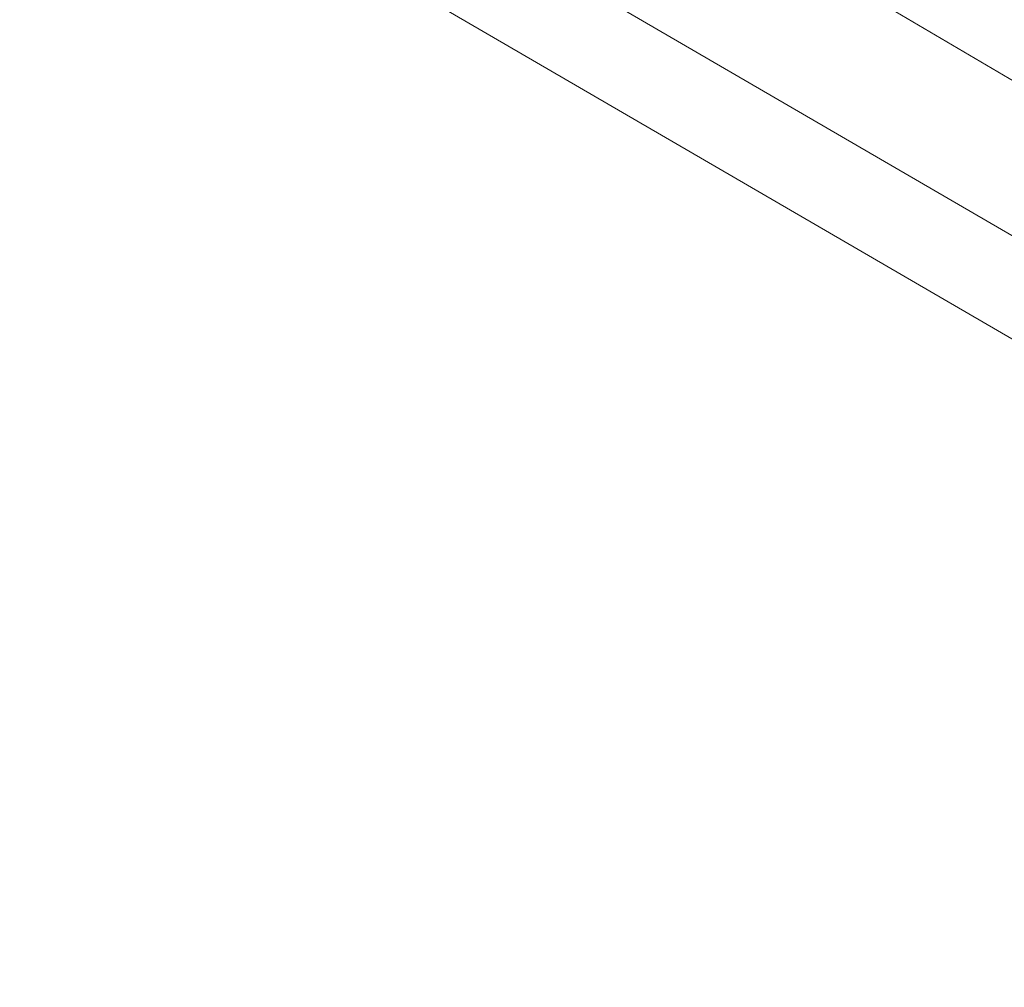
# Model space of a CAD drawing. Extents: x -750 to 58062, y -2404 to 18333.
# Tile 39 of 91: x 14296 to 14627, y 13242 to 13568. Entities that reach past the tile are written whole.
import ezdxf

# ---------------------------------------------------------------- set-up
doc = ezdxf.new("R2010")
doc.units = 0
doc.header["$MEASUREMENT"] = 0
doc.layers.add('GREY SCALE', color=9, linetype='Continuous', lineweight=0, true_color=0x808080)
doc.layers.add('GREYSCALE', color=9, linetype='Continuous', lineweight=0, true_color=0x808080)

# ---------------------------------------------------------------- blocks, each defined once
blk = doc.blocks.new('FLOOR PLAN')
at = {"layer": 'GREYSCALE'}
for p, q in [((14392, 13688.18, -57105.36), (14935.54, 13366.63, -57105.36)), ((14942.57, 13313.28), (14353.42, 13655.88)), ((14953.45, 13272.17), (14312.32, 13645))]:
    blk.add_line(p, q, dxfattribs=at)
for radius, start, end in [(7752.88, 141.708854, 166.516628), (7602.52, 141.773276, 166.244763)]:
    blk.add_arc((21130.68, 10361.07), radius, start, end, dxfattribs=at)
at = {"layer": 'GREYSCALE', "ltscale": 0.25}
for centre, radius, start, end in [((21162.38, 10254.78), 7836.99, 141.329977, 165.793479), ((21207.44, 10240.08), 7731.89, 141.956801, 165.483737)]:
    blk.add_arc(centre, radius, start, end, dxfattribs=at)
at = {"layer": 'GREYSCALE'}
blk.add_open_spline([(14605.58, 13630.22, -57105.4), (14622.21, 13619.18, -57105.4), (14639.02, 13608.39, -57105.4), (14664.51, 13592.56, -57105.4), (14673.05, 13587.34, -57105.4), (14690.23, 13577.03, -57105.4), (14698.87, 13571.93, -57105.4), (14724.86, 13556.86, -57105.4), (14742.31, 13547.09, -57105.4), (14777.46, 13528.11, -57105.4), (14795.17, 13518.9, -57105.4), (14812.99, 13509.97, -57105.4)], degree=3, knots=[0, 0, 0, 0, 0.25, 0.25, 0.375, 0.375, 0.5, 0.5, 0.75, 0.75, 1, 1, 1, 1], dxfattribs=at)

msp = doc.modelspace()

# ---------------------------------------------------------------- block references
at = {"layer": 'GREY SCALE', "ltscale": 5}
msp.add_blockref('FLOOR PLAN', (0, 0), dxfattribs=at)

doc.saveas('drawing.dxf')
